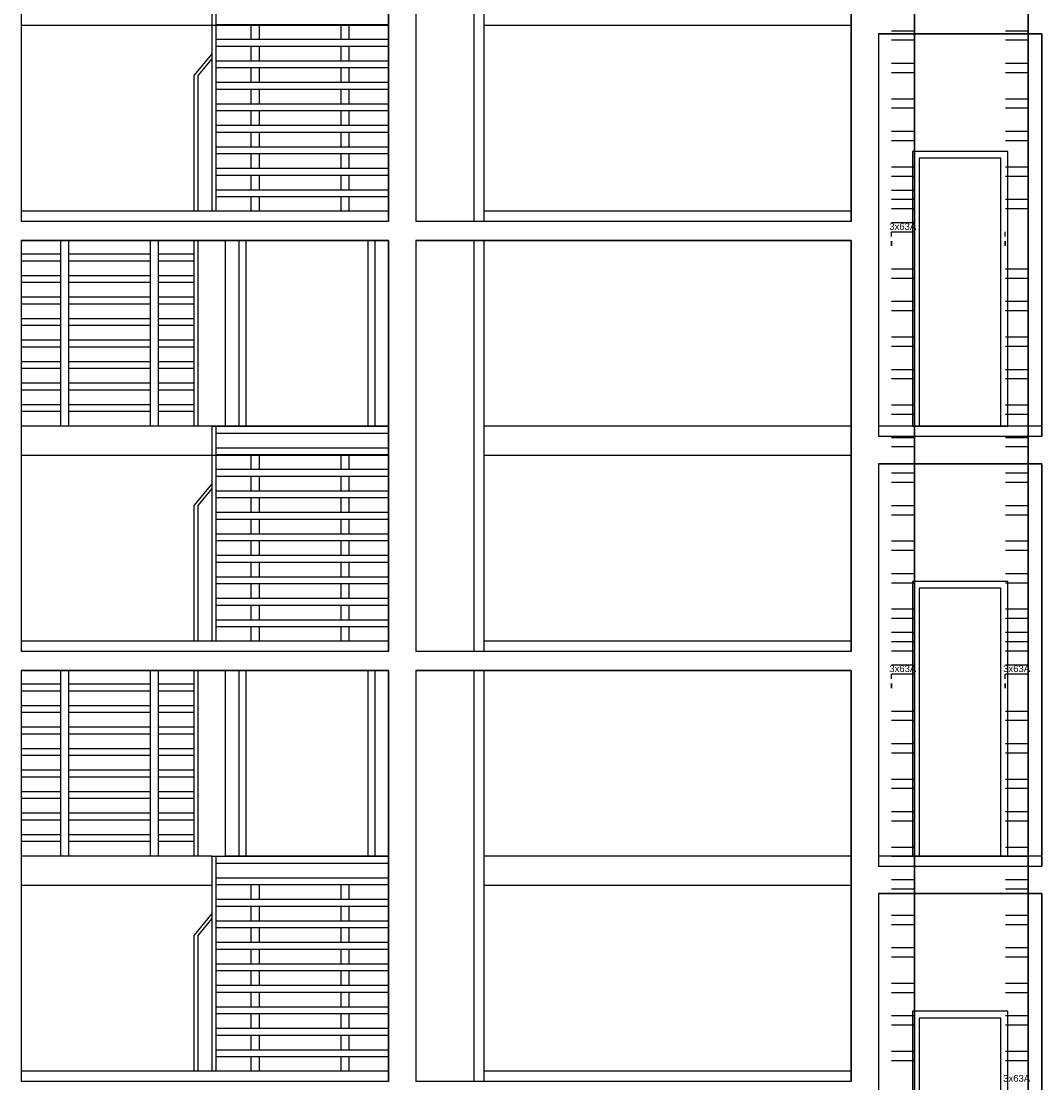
# Model space of a CAD drawing. Header units: millimetres. Extents: x 171 to 266814, y 44 to 350448.
# Tile 88 of 105: x 243874 to 251374, y 280745 to 288547. Entities that reach past the tile are written whole.
import ezdxf

# ---------------------------------------------------------------- set-up
doc = ezdxf.new("R2010")
doc.units = ezdxf.units.MM
doc.header["$LTSCALE"] = 100
doc.linetypes.add('ČÁRKOVANÁ', pattern=[19.05, 12.7, -6.35])
doc.layers.add('DVERE', color=7, linetype='Continuous', true_color=0xf00000)
for name, color, linetype in [('Přípojnice', 202, 'Continuous'), ('TENKA', 253, 'Continuous'), ('TLUSTA', 2, 'Continuous'), ('ŽB', 3, 'Continuous')]:
    doc.layers.add(name, color=color, linetype=linetype)
doc.styles.add('arial', font='arial.ttf', dxfattribs={"width": 0.8, "height": 1})

msp = doc.modelspace()

# ---------------------------------------------------------------- linework, layer by layer
at = {"layer": 'DVERE', "color": 253}
for p, q in [((251124.256, 287589.625), (250424.256, 287589.625)), ((250424.256, 287589.625), (250424.256, 285569.625)), ((251124.256, 285569.625), (251124.256, 287589.625)), ((251074.256, 287539.625), (250474.256, 287539.625)), ((250474.256, 287539.625), (250474.256, 285569.625)), ((251074.256, 285569.625), (251074.256, 287539.625)), ((250424.256, 285569.625), (251124.256, 285569.625)), ((250474.256, 285569.625), (251074.256, 285569.625)), ((251124.256, 284429.625), (250424.256, 284429.625)), ((250424.256, 284429.625), (250424.256, 282409.625)), ((251124.256, 282409.625), (251124.256, 284429.625)), ((251074.256, 284379.625), (250474.256, 284379.625)), ((250474.256, 284379.625), (250474.256, 282409.625)), ((251074.256, 282409.625), (251074.256, 284379.625)), ((250424.256, 282409.625), (251124.256, 282409.625)), ((250474.256, 282409.625), (251074.256, 282409.625)), ((251124.256, 281269.625), (250424.256, 281269.625)), ((250424.256, 281269.625), (250424.256, 279249.625)), ((251124.256, 279249.625), (251124.256, 281269.625)), ((251074.256, 281219.625), (250474.256, 281219.625)), ((250474.256, 281219.625), (250474.256, 279249.625)), ((251074.256, 279249.625), (251074.256, 281219.625))]:
    msp.add_line(p, q, dxfattribs=at)
for points in [[(246574.253, 286934.625), (246574.253, 285569.625), (245374.253, 285569.625), (245374.253, 286934.625)], [(245474.253, 286934.625), (245474.253, 285569.625), (246474.253, 285569.625), (246474.253, 286934.625)], [(245524.253, 286934.625), (245524.253, 285569.625), (246424.253, 285569.625), (246424.253, 286934.625)], [(246574.253, 283774.625), (246574.253, 282409.625), (245374.253, 282409.625), (245374.253, 283774.625)], [(245474.253, 283774.625), (245474.253, 282409.625), (246474.253, 282409.625), (246474.253, 283774.625)], [(245524.253, 283774.625), (245524.253, 282409.625), (246424.253, 282409.625), (246424.253, 283774.625)]]:
    msp.add_lwpolyline(points, dxfattribs=at)
at = {"layer": 'Přípojnice'}
for p, q in [((250270.105, 288476.951, 100.182), (250437.105, 288476.951, 100.182)), ((251107.105, 288476.951, 100.182), (251274.105, 288476.951, 100.182)), ((250270.105, 288408.951, 100.182), (250437.105, 288408.951, 100.182)), ((251107.105, 288408.951, 100.182), (251274.105, 288408.951, 100.182)), ((250270.105, 288237.951, 32.182), (250437.105, 288237.951, 32.182)), ((251107.105, 288237.951, 32.182), (251274.105, 288237.951, 32.182)), ((250270.105, 288169.951, 32.182), (250437.105, 288169.951, 32.182)), ((251107.105, 288169.951, 32.182), (251274.105, 288169.951, 32.182)), ((250270.105, 287976.951, 100.182), (250437.105, 287976.951, 100.182)), ((251107.105, 287976.951, 100.182), (251274.105, 287976.951, 100.182)), ((250270.105, 287908.951, 100.182), (250437.105, 287908.951, 100.182)), ((251107.105, 287908.951, 100.182), (251274.105, 287908.951, 100.182)), ((250270.105, 287737.951, 32.182), (250437.105, 287737.951, 32.182)), ((250270.105, 287669.951, 32.182), (250437.105, 287669.951, 32.182)), ((251107.105, 287737.951, 32.182), (251274.105, 287737.951, 32.182)), ((251107.105, 287669.951, 32.182), (251274.105, 287669.951, 32.182)), ((250270.105, 287476.951, 100.182), (250437.105, 287476.951, 100.182)), ((251107.105, 287476.951, 100.182), (251274.105, 287476.951, 100.182)), ((250270.105, 287408.951, 100.182), (250437.105, 287408.951, 100.182)), ((251107.105, 287408.951, 100.182), (251274.105, 287408.951, 100.182)), ((250270.105, 287237.951, 32.182), (250437.105, 287237.951, 32.182)), ((251107.105, 287237.951, 32.182), (251274.105, 287237.951, 32.182)), ((250270.105, 287169.951, 32.182), (250437.105, 287169.951, 32.182)), ((251107.105, 287169.951, 32.182), (251274.105, 287169.951, 32.182)), ((250269.105, 286963.951, 66.182), (250269.105, 286997.951, 66.182)), ((250438.105, 286963.951, 66.182), (250438.105, 286997.951, 66.182)), ((251106.105, 286963.951, 66.182), (251106.105, 286997.951, 66.182)), ((251275.105, 286963.951, 66.182), (251275.105, 286997.951, 66.182)), ((250269.105, 286929.951, 49.182), (250269.105, 286895.951, 49.182)), ((250438.105, 286929.951, 49.182), (250438.105, 286895.951, 49.182)), ((251106.105, 286929.951, 49.182), (251106.105, 286895.951, 49.182)), ((251275.105, 286929.951, 49.182), (251275.105, 286895.951, 49.182)), ((250270.105, 286726.951, 100.182), (250437.105, 286726.951, 100.182)), ((251107.105, 286726.951, 100.182), (251274.105, 286726.951, 100.182)), ((250270.105, 286658.951, 100.182), (250437.105, 286658.951, 100.182)), ((251107.105, 286658.951, 100.182), (251274.105, 286658.951, 100.182)), ((250270.105, 286487.951, 32.182), (250437.105, 286487.951, 32.182)), ((250270.105, 286419.951, 32.182), (250437.105, 286419.951, 32.182)), ((251107.105, 286487.951, 32.182), (251274.105, 286487.951, 32.182)), ((251107.105, 286419.951, 32.182), (251274.105, 286419.951, 32.182)), ((250270.105, 286226.951, 100.182), (250437.105, 286226.951, 100.182)), ((251107.105, 286226.951, 100.182), (251274.105, 286226.951, 100.182)), ((250270.105, 286158.951, 100.182), (250437.105, 286158.951, 100.182)), ((251107.105, 286158.951, 100.182), (251274.105, 286158.951, 100.182)), ((250270.105, 285987.951, 32.182), (250437.105, 285987.951, 32.182)), ((251107.105, 285987.951, 32.182), (251274.105, 285987.951, 32.182)), ((250270.105, 285919.951, 32.182), (250437.105, 285919.951, 32.182)), ((251107.105, 285919.951, 32.182), (251274.105, 285919.951, 32.182)), ((250270.105, 285726.951, 100.182), (250437.105, 285726.951, 100.182)), ((251107.105, 285726.951, 100.182), (251274.105, 285726.951, 100.182)), ((250270.105, 285658.951, 100.182), (250437.105, 285658.951, 100.182)), ((251107.105, 285658.951, 100.182), (251274.105, 285658.951, 100.182)), ((250270.105, 285487.951, 32.182), (250437.105, 285487.951, 32.182)), ((251107.105, 285487.951, 32.182), (251274.105, 285487.951, 32.182)), ((250270.105, 285419.951, 32.182), (250437.105, 285419.951, 32.182)), ((251107.105, 285419.951, 32.182), (251274.105, 285419.951, 32.182)), ((250270.105, 285226.951, 100.182), (250437.105, 285226.951, 100.182)), ((251107.105, 285226.951, 100.182), (251274.105, 285226.951, 100.182)), ((250270.105, 285158.951, 100.182), (250437.105, 285158.951, 100.182)), ((251107.105, 285158.951, 100.182), (251274.105, 285158.951, 100.182)), ((250270.105, 284987.951, 32.182), (250437.105, 284987.951, 32.182)), ((251107.105, 284987.951, 32.182), (251274.105, 284987.951, 32.182)), ((250270.105, 284919.951, 32.182), (250437.105, 284919.951, 32.182)), ((251107.105, 284919.951, 32.182), (251274.105, 284919.951, 32.182)), ((250270.105, 284726.951, 100.182), (250437.105, 284726.951, 100.182)), ((251107.105, 284726.951, 100.182), (251274.105, 284726.951, 100.182)), ((250270.105, 284658.951, 100.182), (250437.105, 284658.951, 100.182)), ((251107.105, 284658.951, 100.182), (251274.105, 284658.951, 100.182)), ((250270.105, 284487.951, 32.182), (250437.105, 284487.951, 32.182)), ((251107.105, 284487.951, 32.182), (251274.105, 284487.951, 32.182)), ((250270.105, 284419.951, 32.182), (250437.105, 284419.951, 32.182)), ((251107.105, 284419.951, 32.182), (251274.105, 284419.951, 32.182)), ((250270.105, 284226.951, 100.182), (250437.105, 284226.951, 100.182)), ((250270.105, 284158.951, 100.182), (250437.105, 284158.951, 100.182)), ((251107.105, 284226.951, 100.182), (251274.105, 284226.951, 100.182)), ((251107.105, 284158.951, 100.182), (251274.105, 284158.951, 100.182)), ((250270.105, 283987.951, 32.182), (250437.105, 283987.951, 32.182)), ((250270.105, 283919.951, 32.182), (250437.105, 283919.951, 32.182)), ((251107.105, 283987.951, 32.182), (251274.105, 283987.951, 32.182)), ((251107.105, 283919.951, 32.182), (251274.105, 283919.951, 32.182)), ((250269.105, 283713.951, 66.182), (250269.105, 283747.951, 66.182)), ((250438.105, 283713.951, 66.182), (250438.105, 283747.951, 66.182)), ((251106.105, 283713.951, 66.182), (251106.105, 283747.951, 66.182)), ((251275.105, 283713.951, 66.182), (251275.105, 283747.951, 66.182)), ((250269.105, 283679.951, 49.182), (250269.105, 283645.951, 49.182)), ((250438.105, 283679.951, 49.182), (250438.105, 283645.951, 49.182)), ((251106.105, 283679.951, 49.182), (251106.105, 283645.951, 49.182)), ((251275.105, 283679.951, 49.182), (251275.105, 283645.951, 49.182)), ((250270.105, 283476.951, 100.182), (250437.105, 283476.951, 100.182)), ((251107.105, 283476.951, 100.182), (251274.105, 283476.951, 100.182)), ((250270.105, 283408.951, 100.182), (250437.105, 283408.951, 100.182)), ((251107.105, 283408.951, 100.182), (251274.105, 283408.951, 100.182)), ((250270.105, 283237.951, 32.182), (250437.105, 283237.951, 32.182)), ((251107.105, 283237.951, 32.182), (251274.105, 283237.951, 32.182)), ((250270.105, 283169.951, 32.182), (250437.105, 283169.951, 32.182)), ((251107.105, 283169.951, 32.182), (251274.105, 283169.951, 32.182)), ((250270.105, 282976.951, 100.182), (250437.105, 282976.951, 100.182)), ((250270.105, 282908.951, 100.182), (250437.105, 282908.951, 100.182)), ((251107.105, 282976.951, 100.182), (251274.105, 282976.951, 100.182)), ((251107.105, 282908.951, 100.182), (251274.105, 282908.951, 100.182)), ((250270.105, 282737.951, 32.182), (250437.105, 282737.951, 32.182)), ((250270.105, 282669.951, 32.182), (250437.105, 282669.951, 32.182)), ((251107.105, 282737.951, 32.182), (251274.105, 282737.951, 32.182)), ((251107.105, 282669.951, 32.182), (251274.105, 282669.951, 32.182)), ((250270.105, 282476.951, 100.182), (250437.105, 282476.951, 100.182)), ((251107.105, 282476.951, 100.182), (251274.105, 282476.951, 100.182)), ((250270.105, 282408.951, 100.182), (250437.105, 282408.951, 100.182)), ((251107.105, 282408.951, 100.182), (251274.105, 282408.951, 100.182)), ((250270.105, 282237.951, 32.182), (250437.105, 282237.951, 32.182)), ((251107.105, 282237.951, 32.182), (251274.105, 282237.951, 32.182)), ((250270.105, 282169.951, 32.182), (250437.105, 282169.951, 32.182)), ((251107.105, 282169.951, 32.182), (251274.105, 282169.951, 32.182)), ((250270.105, 281976.951, 100.182), (250437.105, 281976.951, 100.182)), ((251107.105, 281976.951, 100.182), (251274.105, 281976.951, 100.182)), ((250270.105, 281908.951, 100.182), (250437.105, 281908.951, 100.182)), ((251107.105, 281908.951, 100.182), (251274.105, 281908.951, 100.182)), ((250270.105, 281737.951, 32.182), (250437.105, 281737.951, 32.182)), ((251107.105, 281737.951, 32.182), (251274.105, 281737.951, 32.182)), ((250270.105, 281669.951, 32.182), (250437.105, 281669.951, 32.182)), ((251107.105, 281669.951, 32.182), (251274.105, 281669.951, 32.182)), ((250270.105, 281476.951, 100.182), (250437.105, 281476.951, 100.182)), ((251107.105, 281476.951, 100.182), (251274.105, 281476.951, 100.182)), ((250270.105, 281408.951, 100.182), (250437.105, 281408.951, 100.182)), ((251107.105, 281408.951, 100.182), (251274.105, 281408.951, 100.182)), ((250270.105, 281237.951, 32.182), (250437.105, 281237.951, 32.182)), ((251107.105, 281237.951, 32.182), (251274.105, 281237.951, 32.182)), ((250270.105, 281169.951, 32.182), (250437.105, 281169.951, 32.182)), ((251107.105, 281169.951, 32.182), (251274.105, 281169.951, 32.182)), ((250270.105, 280976.951, 100.182), (250437.105, 280976.951, 100.182)), ((251107.105, 280976.951, 100.182), (251274.105, 280976.951, 100.182)), ((250270.105, 280908.951, 100.182), (250437.105, 280908.951, 100.182)), ((251107.105, 280908.951, 100.182), (251274.105, 280908.951, 100.182))]:
    msp.add_line(p, q, dxfattribs=at)
at = {"layer": 'Přípojnice', "color": 3}
for p, q in [((250270.105, 287305.951, 132.364), (250437.105, 287305.951, 132.364)), ((250270.105, 287237.951, 132.364), (250437.105, 287237.951, 132.364)), ((250270.105, 287066.951, 64.364), (250437.105, 287066.951, 64.364)), ((250270.105, 286998.951, 64.364), (250437.105, 286998.951, 64.364)), ((250270.105, 284055.951, 132.364), (250437.105, 284055.951, 132.364)), ((251107.105, 284055.951, 132.364), (251274.105, 284055.951, 132.364)), ((250270.105, 283987.951, 132.364), (250437.105, 283987.951, 132.364)), ((251107.105, 283987.951, 132.364), (251274.105, 283987.951, 132.364)), ((250270.105, 283816.951, 64.364), (250437.105, 283816.951, 64.364)), ((251107.105, 283816.951, 64.364), (251274.105, 283816.951, 64.364)), ((250270.105, 283748.951, 64.364), (250437.105, 283748.951, 64.364)), ((251107.105, 283748.951, 64.364), (251274.105, 283748.951, 64.364)), ((250270.105, 280976.951, 401.545), (250437.105, 280976.951, 401.545))]:
    msp.add_line(p, q, dxfattribs=at)
at = {"layer": 'Přípojnice'}
for points in [[(250438.105, 286946.951, 32.182), (250438.105, 290196.951, 32.182), (250438.105, 290196.951, 100.182), (250438.105, 286946.951, 100.182)], [(251275.105, 286946.951, 32.182), (251275.105, 290196.951, 32.182), (251275.105, 290196.951, 100.182), (251275.105, 286946.951, 100.182)], [(250438.105, 283696.951, 32.182), (250438.105, 286946.951, 32.182), (250438.105, 286946.951, 100.182), (250438.105, 283696.951, 100.182)], [(251275.105, 283696.951, 32.182), (251275.105, 286946.951, 32.182), (251275.105, 286946.951, 100.182), (251275.105, 283696.951, 100.182)], [(250438.105, 280446.951, 32.182), (250438.105, 283696.951, 32.182), (250438.105, 283696.951, 100.182), (250438.105, 280446.951, 100.182)], [(251275.105, 280446.951, 32.182), (251275.105, 283696.951, 32.182), (251275.105, 283696.951, 100.182), (251275.105, 280446.951, 100.182)]]:
    msp.add_polyline3d(points, dxfattribs=at)
at = {"layer": 'Přípojnice', "extrusion": (1, 3.06162e-16, -6.12323e-17)}
for centre in [(286912.951, 66.182, 250269.105), (286912.951, 66.182, 250438.105), (286912.951, 66.182, 251106.105), (286912.951, 66.182, 251275.105)]:
    msp.add_circle(centre, 17, dxfattribs=at)
at = {"layer": 'Přípojnice', "extrusion": (1, 1.83697e-16, -6.12323e-17)}
for centre in [(283662.951, 66.182, 250269.105), (283662.951, 66.182, 250438.105), (283662.951, 66.182, 251106.105), (283662.951, 66.182, 251275.105)]:
    msp.add_circle(centre, 17, dxfattribs=at)
at = {"layer": 'TENKA', "color": 253}
for p, q in [((246574.253, 288514.625), (243874.253, 288514.625)), ((246574.253, 287074.625), (243874.253, 287074.625)), ((249974.253, 287074.625), (247274.253, 287074.625)), ((246574.253, 285569.625), (243874.253, 285569.625)), ((251374.253, 285494.625), (250174.253, 285494.625)), ((246574.253, 285354.625), (243874.253, 285354.625)), ((246574.253, 283914.625), (243874.253, 283914.625)), ((249974.253, 283914.625), (247274.253, 283914.625)), ((251374.253, 282334.625), (250174.253, 282334.625)), ((246574.253, 280754.625), (243874.253, 280754.625)), ((249974.253, 280754.625), (247274.253, 280754.625))]:
    msp.add_line(p, q, dxfattribs=at)
at = {"layer": 'TENKA', "color": 253, "linetype": 'ČÁRKOVANÁ', "ltscale": 10}
for p, q in [((249974.253, 288514.625), (247274.253, 288514.625)), ((249974.253, 285569.625), (247274.253, 285569.625)), ((249974.253, 285354.625), (247274.253, 285354.625)), ((249974.253, 282409.625), (247274.253, 282409.625)), ((249974.253, 282194.625), (247274.253, 282194.625))]:
    msp.add_line(p, q, dxfattribs=at)
at = {"layer": 'TENKA', "color": 253}
for points in [[(245274.253, 288729.625), (245274.253, 287149.625)], [(245304.253, 288729.625), (245304.253, 287149.625)], [(245304.253, 288521.625), (246574.253, 288521.625)], [(245564.253, 288413.625), (245564.253, 288521.625)], [(245624.253, 288413.625), (245624.253, 288521.625)], [(246224.253, 288413.625), (246224.253, 288521.625)], [(246284.253, 288413.625), (246284.253, 288521.625)], [(245274.253, 288514.625), (243874.253, 288514.625)], [(245304.253, 288413.625), (246574.253, 288413.625)], [(245274.253, 288307.625), (245144.253, 288149.625)], [(245304.253, 288363.625), (246574.253, 288363.625)], [(245564.253, 288255.625), (245564.253, 288363.625)], [(245624.253, 288255.625), (245624.253, 288363.625)], [(246224.253, 288255.625), (246224.253, 288363.625)], [(246284.253, 288255.625), (246284.253, 288363.625)], [(245274.253, 288271.163), (245174.253, 288149.625)], [(245304.253, 288255.625), (246574.253, 288255.625)], [(245144.253, 287149.625), (245144.253, 288149.625)], [(245174.253, 287149.625), (245174.253, 288149.625)], [(245304.253, 288205.625), (246574.253, 288205.625)], [(245564.253, 288097.625), (245564.253, 288205.625)], [(245624.253, 288097.625), (245624.253, 288205.625)], [(246224.253, 288097.625), (246224.253, 288205.625)], [(246284.253, 288097.625), (246284.253, 288205.625)], [(245304.253, 288097.625), (246574.253, 288097.625)], [(245304.253, 288047.625), (246574.253, 288047.625)], [(245564.253, 287939.625), (245564.253, 288047.625)], [(245624.253, 287939.625), (245624.253, 288047.625)], [(246224.253, 287939.625), (246224.253, 288047.625)], [(246284.253, 287939.625), (246284.253, 288047.625)], [(245304.253, 287939.625), (246574.253, 287939.625)], [(245304.253, 287889.625), (246574.253, 287889.625)], [(245564.253, 287781.625), (245564.253, 287889.625)], [(245624.253, 287781.625), (245624.253, 287889.625)], [(246224.253, 287781.625), (246224.253, 287889.625)], [(246284.253, 287781.625), (246284.253, 287889.625)], [(245304.253, 287781.625), (246574.253, 287781.625)], [(245304.253, 287731.625), (246574.253, 287731.625)], [(245564.253, 287623.625), (245564.253, 287731.625)], [(245624.253, 287623.625), (245624.253, 287731.625)], [(246224.253, 287623.625), (246224.253, 287731.625)], [(246284.253, 287623.625), (246284.253, 287731.625)], [(245304.253, 287623.625), (246574.253, 287623.625)], [(245304.253, 287573.625), (246574.253, 287573.625)], [(245564.253, 287465.625), (245564.253, 287573.625)], [(245624.253, 287465.625), (245624.253, 287573.625)], [(246224.253, 287465.625), (246224.253, 287573.625)], [(246284.253, 287465.625), (246284.253, 287573.625)], [(245304.253, 287465.625), (246574.253, 287465.625)], [(245304.253, 287415.625), (246574.253, 287415.625)], [(245564.253, 287307.625), (245564.253, 287415.625)], [(245624.253, 287307.625), (245624.253, 287415.625)], [(246224.253, 287307.625), (246224.253, 287415.625)], [(246284.253, 287307.625), (246284.253, 287415.625)], [(245304.253, 287307.625), (246574.253, 287307.625)], [(245304.253, 287257.625), (246574.253, 287257.625)], [(245564.253, 287149.625), (245564.253, 287257.625)], [(245624.253, 287149.625), (245624.253, 287257.625)], [(246224.253, 287149.625), (246224.253, 287257.625)], [(246284.253, 287149.625), (246284.253, 287257.625)], [(244164.253, 285569.625), (244164.253, 286934.625)], [(244224.253, 285569.625), (244224.253, 286934.625)], [(244824.253, 285569.625), (244824.253, 286934.625)], [(244884.253, 285569.625), (244884.253, 286934.625)], [(245144.253, 285569.625), (245144.253, 286934.625)], [(245174.253, 285569.625), (245174.253, 286934.625)], [(244164.253, 286833.625), (243874.253, 286833.625)], [(244824.253, 286833.625), (244224.253, 286833.625)], [(245144.253, 286833.625), (244884.253, 286833.625)], [(244164.253, 286783.625), (243874.253, 286783.625)], [(244824.253, 286783.625), (244224.253, 286783.625)], [(245144.253, 286783.625), (244884.253, 286783.625)], [(244164.253, 286675.625), (243874.253, 286675.625)], [(244824.253, 286675.625), (244224.253, 286675.625)], [(245144.253, 286675.625), (244884.253, 286675.625)], [(244164.253, 286625.625), (243874.253, 286625.625)], [(244824.253, 286625.625), (244224.253, 286625.625)], [(245144.253, 286625.625), (244884.253, 286625.625)], [(244164.253, 286517.625), (243874.253, 286517.625)], [(244824.253, 286517.625), (244224.253, 286517.625)], [(245144.253, 286517.625), (244884.253, 286517.625)], [(244164.253, 286467.625), (243874.253, 286467.625)], [(244824.253, 286467.625), (244224.253, 286467.625)], [(245144.253, 286467.625), (244884.253, 286467.625)], [(244164.253, 286359.625), (243874.253, 286359.625)], [(244824.253, 286359.625), (244224.253, 286359.625)], [(245144.253, 286359.625), (244884.253, 286359.625)], [(244164.253, 286309.625), (243874.253, 286309.625)], [(244824.253, 286309.625), (244224.253, 286309.625)], [(245144.253, 286309.625), (244884.253, 286309.625)], [(244164.253, 286201.625), (243874.253, 286201.625)], [(244824.253, 286201.625), (244224.253, 286201.625)], [(245144.253, 286201.625), (244884.253, 286201.625)], [(244164.253, 286151.625), (243874.253, 286151.625)], [(244824.253, 286151.625), (244224.253, 286151.625)], [(245144.253, 286151.625), (244884.253, 286151.625)], [(244164.253, 286043.625), (243874.253, 286043.625)], [(244824.253, 286043.625), (244224.253, 286043.625)], [(245144.253, 286043.625), (244884.253, 286043.625)], [(244164.253, 285993.625), (243874.253, 285993.625)], [(244824.253, 285993.625), (244224.253, 285993.625)], [(245144.253, 285993.625), (244884.253, 285993.625)], [(244164.253, 285885.625), (243874.253, 285885.625)], [(244824.253, 285885.625), (244224.253, 285885.625)], [(245144.253, 285885.625), (244884.253, 285885.625)], [(244164.253, 285835.625), (243874.253, 285835.625)], [(244824.253, 285835.625), (244224.253, 285835.625)], [(245144.253, 285835.625), (244884.253, 285835.625)], [(244164.253, 285727.625), (243874.253, 285727.625)], [(244824.253, 285727.625), (244224.253, 285727.625)], [(245144.253, 285727.625), (244884.253, 285727.625)], [(244164.253, 285677.625), (243874.253, 285677.625)], [(244824.253, 285677.625), (244224.253, 285677.625)], [(245144.253, 285677.625), (244884.253, 285677.625)], [(245274.253, 285569.625), (243874.253, 285569.625)], [(245274.253, 285569.625), (245274.253, 283989.625)], [(245274.253, 285569.625), (246574.253, 285569.625)], [(245304.253, 285569.625), (245304.253, 283989.625)], [(245304.253, 285519.625), (246574.253, 285519.625)], [(245304.253, 285411.625), (246574.253, 285411.625)], [(245274.253, 285354.625), (243874.253, 285354.625)], [(245304.253, 285361.625), (246574.253, 285361.625)], [(245564.253, 285253.625), (245564.253, 285361.625)], [(245624.253, 285253.625), (245624.253, 285361.625)], [(246224.253, 285253.625), (246224.253, 285361.625)], [(246284.253, 285253.625), (246284.253, 285361.625)], [(245304.253, 285253.625), (246574.253, 285253.625)], [(245304.253, 285203.625), (246574.253, 285203.625)], [(245564.253, 285095.625), (245564.253, 285203.625)], [(245624.253, 285095.625), (245624.253, 285203.625)], [(246224.253, 285095.625), (246224.253, 285203.625)], [(246284.253, 285095.625), (246284.253, 285203.625)], [(245274.253, 285147.625), (245144.253, 284989.625)], [(245274.253, 285111.163), (245174.253, 284989.625)], [(245304.253, 285095.625), (246574.253, 285095.625)], [(245304.253, 285045.625), (246574.253, 285045.625)], [(245564.253, 284937.625), (245564.253, 285045.625)], [(245624.253, 284937.625), (245624.253, 285045.625)], [(246224.253, 284937.625), (246224.253, 285045.625)], [(246284.253, 284937.625), (246284.253, 285045.625)], [(245144.253, 283989.625), (245144.253, 284989.625)], [(245174.253, 283989.625), (245174.253, 284989.625)], [(245304.253, 284937.625), (246574.253, 284937.625)], [(245304.253, 284887.625), (246574.253, 284887.625)], [(245564.253, 284779.625), (245564.253, 284887.625)], [(245624.253, 284779.625), (245624.253, 284887.625)], [(246224.253, 284779.625), (246224.253, 284887.625)], [(246284.253, 284779.625), (246284.253, 284887.625)], [(245304.253, 284779.625), (246574.253, 284779.625)], [(245304.253, 284729.625), (246574.253, 284729.625)], [(245564.253, 284621.625), (245564.253, 284729.625)], [(245624.253, 284621.625), (245624.253, 284729.625)], [(246224.253, 284621.625), (246224.253, 284729.625)], [(246284.253, 284621.625), (246284.253, 284729.625)], [(245304.253, 284621.625), (246574.253, 284621.625)], [(245304.253, 284571.625), (246574.253, 284571.625)], [(245564.253, 284463.625), (245564.253, 284571.625)], [(245624.253, 284463.625), (245624.253, 284571.625)], [(246224.253, 284463.625), (246224.253, 284571.625)], [(246284.253, 284463.625), (246284.253, 284571.625)], [(245304.253, 284463.625), (246574.253, 284463.625)], [(245304.253, 284413.625), (246574.253, 284413.625)], [(245564.253, 284305.625), (245564.253, 284413.625)], [(245624.253, 284305.625), (245624.253, 284413.625)], [(246224.253, 284305.625), (246224.253, 284413.625)], [(246284.253, 284305.625), (246284.253, 284413.625)], [(245304.253, 284305.625), (246574.253, 284305.625)], [(245304.253, 284255.625), (246574.253, 284255.625)], [(245564.253, 284147.625), (245564.253, 284255.625)], [(245624.253, 284147.625), (245624.253, 284255.625)], [(246224.253, 284147.625), (246224.253, 284255.625)], [(246284.253, 284147.625), (246284.253, 284255.625)], [(245304.253, 284147.625), (246574.253, 284147.625)], [(245304.253, 284097.625), (246574.253, 284097.625)], [(245564.253, 283989.625), (245564.253, 284097.625)], [(245624.253, 283989.625), (245624.253, 284097.625)], [(246224.253, 283989.625), (246224.253, 284097.625)], [(246284.253, 283989.625), (246284.253, 284097.625)], [(244164.253, 282409.625), (244164.253, 283774.625)], [(244224.253, 282409.625), (244224.253, 283774.625)], [(244824.253, 282409.625), (244824.253, 283774.625)], [(244884.253, 282409.625), (244884.253, 283774.625)], [(245144.253, 282409.625), (245144.253, 283774.625)], [(245174.253, 282409.625), (245174.253, 283774.625)], [(244164.253, 283673.625), (243874.253, 283673.625)], [(244164.253, 283623.625), (243874.253, 283623.625)], [(244824.253, 283673.625), (244224.253, 283673.625)], [(244824.253, 283623.625), (244224.253, 283623.625)], [(245144.253, 283673.625), (244884.253, 283673.625)], [(245144.253, 283623.625), (244884.253, 283623.625)], [(244164.253, 283515.625), (243874.253, 283515.625)], [(244164.253, 283465.625), (243874.253, 283465.625)], [(244824.253, 283515.625), (244224.253, 283515.625)], [(244824.253, 283465.625), (244224.253, 283465.625)], [(245144.253, 283515.625), (244884.253, 283515.625)], [(245144.253, 283465.625), (244884.253, 283465.625)], [(244164.253, 283357.625), (243874.253, 283357.625)], [(244164.253, 283307.625), (243874.253, 283307.625)], [(244824.253, 283357.625), (244224.253, 283357.625)], [(244824.253, 283307.625), (244224.253, 283307.625)], [(245144.253, 283357.625), (244884.253, 283357.625)], [(245144.253, 283307.625), (244884.253, 283307.625)], [(244164.253, 283199.625), (243874.253, 283199.625)], [(244164.253, 283149.625), (243874.253, 283149.625)], [(244824.253, 283199.625), (244224.253, 283199.625)], [(244824.253, 283149.625), (244224.253, 283149.625)], [(245144.253, 283199.625), (244884.253, 283199.625)], [(245144.253, 283149.625), (244884.253, 283149.625)], [(244164.253, 283041.625), (243874.253, 283041.625)], [(244164.253, 282991.625), (243874.253, 282991.625)], [(244824.253, 283041.625), (244224.253, 283041.625)], [(244824.253, 282991.625), (244224.253, 282991.625)], [(245144.253, 283041.625), (244884.253, 283041.625)], [(245144.253, 282991.625), (244884.253, 282991.625)], [(244164.253, 282883.625), (243874.253, 282883.625)], [(244164.253, 282833.625), (243874.253, 282833.625)], [(244824.253, 282883.625), (244224.253, 282883.625)], [(244824.253, 282833.625), (244224.253, 282833.625)], [(245144.253, 282883.625), (244884.253, 282883.625)], [(245144.253, 282833.625), (244884.253, 282833.625)], [(244164.253, 282725.625), (243874.253, 282725.625)], [(244164.253, 282675.625), (243874.253, 282675.625)], [(244824.253, 282725.625), (244224.253, 282725.625)], [(244824.253, 282675.625), (244224.253, 282675.625)], [(245144.253, 282725.625), (244884.253, 282725.625)], [(245144.253, 282675.625), (244884.253, 282675.625)], [(244164.253, 282567.625), (243874.253, 282567.625)], [(244164.253, 282517.625), (243874.253, 282517.625)], [(244824.253, 282567.625), (244224.253, 282567.625)], [(244824.253, 282517.625), (244224.253, 282517.625)], [(245144.253, 282567.625), (244884.253, 282567.625)], [(245144.253, 282517.625), (244884.253, 282517.625)], [(245274.253, 282409.625), (243874.253, 282409.625)], [(245274.253, 282409.625), (245274.253, 280829.625)], [(245274.253, 282409.625), (246574.253, 282409.625)], [(245304.253, 282409.625), (245304.253, 280829.625)], [(245304.253, 282359.625), (246574.253, 282359.625)], [(245304.253, 282251.625), (246574.253, 282251.625)], [(245304.253, 282201.625), (246574.253, 282201.625)], [(245564.253, 282093.625), (245564.253, 282201.625)], [(245624.253, 282093.625), (245624.253, 282201.625)], [(246224.253, 282093.625), (246224.253, 282201.625)], [(246284.253, 282093.625), (246284.253, 282201.625)], [(245274.253, 282194.625), (243874.253, 282194.625)], [(245304.253, 282093.625), (246574.253, 282093.625)], [(245274.253, 281987.625), (245144.253, 281829.625)], [(245304.253, 282043.625), (246574.253, 282043.625)], [(245564.253, 281935.625), (245564.253, 282043.625)], [(245624.253, 281935.625), (245624.253, 282043.625)], [(246224.253, 281935.625), (246224.253, 282043.625)], [(246284.253, 281935.625), (246284.253, 282043.625)], [(245274.253, 281951.163), (245174.253, 281829.625)], [(245304.253, 281935.625), (246574.253, 281935.625)], [(245144.253, 280829.625), (245144.253, 281829.625)], [(245174.253, 280829.625), (245174.253, 281829.625)], [(245304.253, 281885.625), (246574.253, 281885.625)], [(245564.253, 281777.625), (245564.253, 281885.625)], [(245624.253, 281777.625), (245624.253, 281885.625)], [(246224.253, 281777.625), (246224.253, 281885.625)], [(246284.253, 281777.625), (246284.253, 281885.625)], [(245304.253, 281777.625), (246574.253, 281777.625)], [(245304.253, 281727.625), (246574.253, 281727.625)], [(245564.253, 281619.625), (245564.253, 281727.625)], [(245624.253, 281619.625), (245624.253, 281727.625)], [(246224.253, 281619.625), (246224.253, 281727.625)], [(246284.253, 281619.625), (246284.253, 281727.625)], [(245304.253, 281619.625), (246574.253, 281619.625)], [(245304.253, 281569.625), (246574.253, 281569.625)], [(245564.253, 281461.625), (245564.253, 281569.625)], [(245624.253, 281461.625), (245624.253, 281569.625)], [(246224.253, 281461.625), (246224.253, 281569.625)], [(246284.253, 281461.625), (246284.253, 281569.625)], [(245304.253, 281461.625), (246574.253, 281461.625)], [(245304.253, 281411.625), (246574.253, 281411.625)], [(245564.253, 281303.625), (245564.253, 281411.625)], [(245624.253, 281303.625), (245624.253, 281411.625)], [(246224.253, 281303.625), (246224.253, 281411.625)], [(246284.253, 281303.625), (246284.253, 281411.625)], [(245304.253, 281303.625), (246574.253, 281303.625)], [(245304.253, 281253.625), (246574.253, 281253.625)], [(245564.253, 281145.625), (245564.253, 281253.625)], [(245624.253, 281145.625), (245624.253, 281253.625)], [(246224.253, 281145.625), (246224.253, 281253.625)], [(246284.253, 281145.625), (246284.253, 281253.625)], [(245304.253, 281145.625), (246574.253, 281145.625)], [(245304.253, 281095.625), (246574.253, 281095.625)], [(245564.253, 280987.625), (245564.253, 281095.625)], [(245624.253, 280987.625), (245624.253, 281095.625)], [(246224.253, 280987.625), (246224.253, 281095.625)], [(246284.253, 280987.625), (246284.253, 281095.625)], [(245304.253, 280987.625), (246574.253, 280987.625)], [(245304.253, 280937.625), (246574.253, 280937.625)], [(245564.253, 280829.625), (245564.253, 280937.625)], [(245624.253, 280829.625), (245624.253, 280937.625)], [(246224.253, 280829.625), (246224.253, 280937.625)], [(246284.253, 280829.625), (246284.253, 280937.625)]]:
    msp.add_lwpolyline(points, dxfattribs=at)
at = {"layer": 'TLUSTA', "color": 253}
for p, q in [((243874.253, 290094.625), (243874.253, 287074.625)), ((246574.253, 290094.625), (246574.253, 287074.625)), ((246774.253, 290094.625), (246774.253, 287074.625)), ((247199.253, 290094.625), (247199.253, 287074.625)), ((247274.253, 290094.625), (247274.253, 287074.625)), ((249974.253, 290094.625), (249974.253, 287074.625)), ((249974.253, 290094.625), (249974.253, 287074.625)), ((250174.253, 288454.625), (250174.253, 285494.625)), ((251374.253, 288454.625), (250174.253, 288454.625)), ((251374.253, 288454.625), (251374.253, 285494.625)), ((246574.253, 287149.625), (243874.253, 287149.625)), ((249974.253, 287149.625), (247274.253, 287149.625)), ((247274.253, 287074.625), (246774.253, 287074.625)), ((246574.253, 286934.625), (243874.253, 286934.625)), ((243874.253, 286934.625), (243874.253, 283914.625)), ((246574.253, 286934.625), (246574.253, 283914.625)), ((249974.253, 286934.625), (246774.253, 286934.625)), ((246774.253, 286934.625), (246774.253, 283914.625)), ((247199.253, 286934.625), (247199.253, 283914.625)), ((247274.253, 286934.625), (247274.253, 283914.625)), ((249974.253, 286934.625), (249974.253, 283914.625)), ((249974.253, 286934.625), (249974.253, 283914.625)), ((251374.253, 285569.625), (250174.253, 285569.625)), ((250174.253, 285294.625), (250174.253, 282334.625)), ((251374.253, 285294.625), (250174.253, 285294.625)), ((251374.253, 285294.625), (251374.253, 282334.625)), ((246574.253, 283989.625), (243874.253, 283989.625)), ((249974.253, 283989.625), (247274.253, 283989.625)), ((247274.253, 283914.625), (246774.253, 283914.625)), ((246574.253, 283774.625), (243874.253, 283774.625)), ((243874.253, 283774.625), (243874.253, 280754.625)), ((246574.253, 283774.625), (246574.253, 280754.625)), ((249974.253, 283774.625), (246774.253, 283774.625)), ((246774.253, 283774.625), (246774.253, 280754.625)), ((247199.253, 283774.625), (247199.253, 280754.625)), ((247274.253, 283774.625), (247274.253, 280754.625)), ((249974.253, 283774.625), (249974.253, 280754.625)), ((249974.253, 283774.625), (249974.253, 280754.625)), ((251374.253, 282409.625), (250174.253, 282409.625)), ((250174.253, 282134.625), (250174.253, 279174.625)), ((251374.253, 282134.625), (250174.253, 282134.625)), ((251374.253, 282134.625), (251374.253, 279174.625)), ((246574.253, 280829.625), (243874.253, 280829.625)), ((249974.253, 280829.625), (247274.253, 280829.625)), ((247274.253, 280754.625), (246774.253, 280754.625))]:
    msp.add_line(p, q, dxfattribs=at)
at = {"layer": 'ŽB', "color": 253}
for points in [[(243874.253, 290094.625), (243874.253, 287074.625)], [(246574.253, 287074.625), (246574.253, 290094.625)], [(246774.253, 290094.625), (246774.253, 287074.625)], [(249974.253, 287074.625), (249974.253, 290094.625)], [(250174.253, 288454.625), (250174.253, 285494.625)], [(250174.253, 288454.625), (251374.253, 288454.625)], [(251374.253, 285494.625), (251374.253, 288454.625)], [(246574.253, 287074.625), (246574.253, 287074.625), (243874.253, 287074.625)], [(249974.253, 287074.625), (246774.253, 287074.625)], [(243874.253, 286934.625), (243874.253, 283914.625)], [(243874.253, 286934.625), (246574.253, 286934.625)], [(246574.253, 283914.625), (246574.253, 286934.625)], [(246774.253, 286934.625), (246774.253, 283914.625)], [(246774.253, 286934.625), (246774.253, 286934.625), (249974.253, 286934.625)], [(249974.253, 283914.625), (249974.253, 286934.625)], [(251374.253, 285494.625), (250174.253, 285494.625)], [(250174.253, 285294.625), (250174.253, 282334.625)], [(250174.253, 285294.625), (251374.253, 285294.625)], [(251374.253, 282334.625), (251374.253, 285294.625)], [(246574.253, 283914.625), (246574.253, 283914.625), (243874.253, 283914.625)], [(249974.253, 283914.625), (246774.253, 283914.625)], [(243874.253, 283774.625), (243874.253, 280754.625)], [(243874.253, 283774.625), (246574.253, 283774.625)], [(246574.253, 280754.625), (246574.253, 283774.625)], [(246774.253, 283774.625), (246774.253, 280754.625)], [(246774.253, 283774.625), (246774.253, 283774.625), (249974.253, 283774.625)], [(249974.253, 280754.625), (249974.253, 283774.625)], [(251374.253, 282334.625), (250174.253, 282334.625)], [(250174.253, 282134.625), (250174.253, 279174.625)], [(250174.253, 282134.625), (251374.253, 282134.625)], [(251374.253, 279174.625), (251374.253, 282134.625)], [(246574.253, 280754.625), (243874.253, 280754.625)], [(249974.253, 280754.625), (246774.253, 280754.625)]]:
    msp.add_lwpolyline(points, dxfattribs=at)

# ---------------------------------------------------------------- texts
at = {"layer": 'Přípojnice', "color": 3, "style": 'arial'}
for p in [(250253.73, 287013.066, 132.364), (250253.73, 283763.066, 132.364), (251090.73, 283763.066, 132.364), (251090.73, 280752.066, 300.545)]:
    msp.add_text('3x63A', height=50, dxfattribs=at).set_placement(p)

doc.saveas('drawing.dxf')
